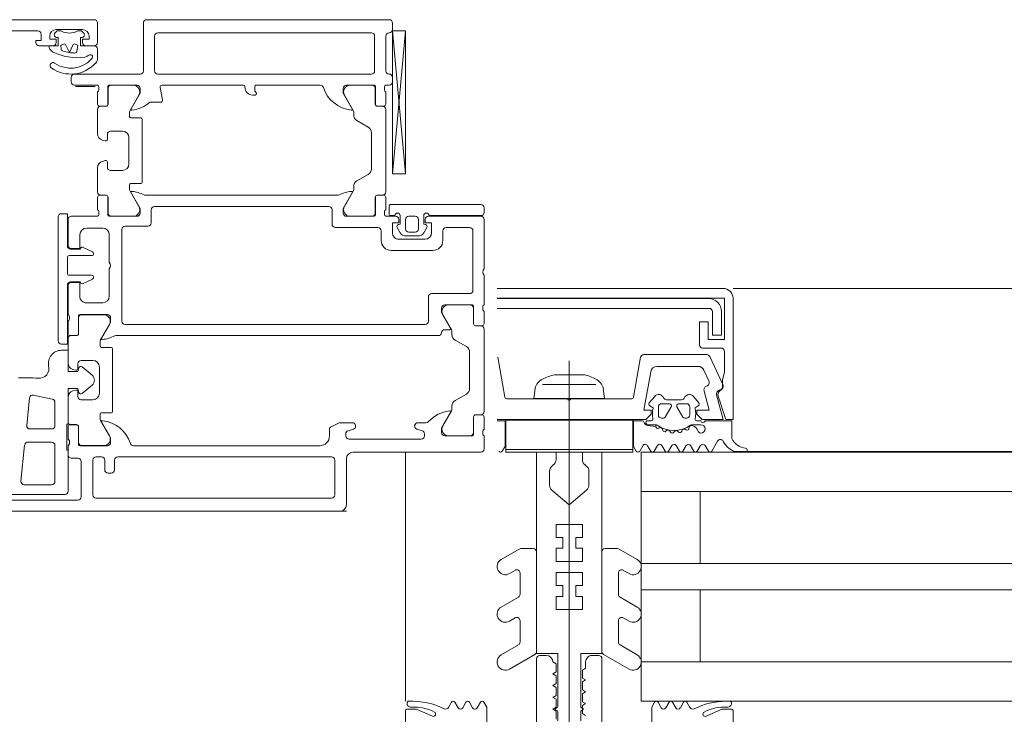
# Model space of a CAD drawing. Header units: centimetres. Extents: x -1631 to 21770, y -8842 to 3590.
# Tile 48 of 150: x 483 to 499, y 1009 to 1020. Entities that reach past the tile are written whole.
import ezdxf

# ---------------------------------------------------------------- set-up
doc = ezdxf.new("R2010")
doc.units = ezdxf.units.CM
for name, color, linetype, lineweight in [('A-DETL-GENF', 92, 'Continuous', 9), ('A-DOOR', 31, 'Continuous', 13), ('A-GLAZ-CURT', 52, 'Continuous', 9), ('A-GLAZ-CWMG', 51, 'Continuous', 9)]:
    doc.layers.add(name, color=color, linetype=linetype, lineweight=lineweight)

# ---------------------------------------------------------------- blocks, each defined once
blk = doc.blocks.new('Schueco_FWS_ADS-75-SimplySmart_inw_Family-02 - FWS SI insert unit 90-2368450-5_piętro III __10_50 m_ - stan projektowany')
at = {"layer": 'A-DETL-GENF'}
blk.add_line((74.6, 0.9), (-74.6, 0.9), dxfattribs=at)
at = {"layer": 'A-DOOR'}
for p, q in [((-74.6, 0.8), (-74.6, 0.1)), ((-68.35, 0.9), (-74.5, 0.9)), ((-74.42, 0.12), (-74.42, 0.65)), ((-74.37, 0.7), (-70.78, 0.7)), ((-70.73, 0.65), (-70.73, 0.12)), ((-70.55, 0.14), (-70.55, 0.68)), ((-70.5, 0.73), (-69.21, 0.73)), ((-69.45, 0.645), (-70.3, 0.645)), ((-70.1, 0.495), (-69.68, 0.495)), ((-70.96, 0.32), (-71.01, 0.32)), ((-70.15, -0.105), (-70.15, 0.445)), ((-69.63, 0.44), (-69.688, -0.11)), ((-71.06, 0.27), (-71.06, 0.12)), ((-70.91, 0.12), (-70.91, 0.27)), ((-71.11, 0.07), (-74.37, 0.07)), ((-70.78, 0.07), (-70.86, 0.07)), ((-70.4, 0.09), (-70.5, 0.09)), ((-70.35, -0.1), (-70.35, 0.04)), ((-76.7, -0.05), (-76.7, -0.25)), ((-74.7, 0), (-76.65, 0)), ((-74.19, -0.1), (-71.35, -0.1)), ((-70.95, -0.1), (-70.529, -0.1)), ((-70.56, -0.101), (-70.894, -0.101)), ((-70.509, -0.12), (-70.509, -0.39)), ((-70.37, -0.172), (-70.37, -0.128)), ((-76.68, -0.278), (-76.68, -0.322)), ((-76.541, -0.54), (-76.541, -0.27)), ((-76.521, -0.25), (-76.1, -0.25)), ((-76.156, -0.251), (-76.49, -0.251)), ((-75.79, -0.28), (-75.79, -0.25)), ((-75.74, -0.2), (-74.64, -0.2)), ((-74.59, -0.25), (-74.59, -0.28)), ((-74.34, -0.344), (-74.34, -0.25)), ((-70.981, -0.251), (-70.847, -0.484)), ((-70.51, -0.391), (-70.51, -0.151)), ((-70.35, -0.39), (-70.35, -0.2)), ((-69.738, -0.155), (-70.1, -0.155)), ((-76.7, -0.35), (-76.7, -0.54)), ((-76.54, -0.301), (-76.54, -0.541)), ((-76.203, -0.634), (-76.069, -0.401)), ((-75.817, -0.45), (-75.69, -0.45)), ((-75.675, -0.352), (-75.755, -0.328)), ((-74.625, -0.328), (-74.705, -0.352)), ((-74.69, -0.45), (-74.499, -0.45)), ((-74.476, -0.445), (-74.367, -0.389)), ((-70.4, -0.421), (-70.48, -0.421)), ((-70.479, -0.42), (-70.38, -0.42)), ((-70.15, -0.763), (-70.15, -0.405)), ((-70.1, -0.355), (-69.769, -0.355)), ((-69.72, -0.41), (-69.764, -0.829)), ((-76.67, -0.57), (-76.571, -0.57)), ((-76.57, -0.571), (-76.65, -0.571)), ((-70.86, -0.6), (-71.01, -0.6)), ((-70.84, -0.509), (-70.84, -0.58)), ((-70.35, -0.841), (-70.35, -0.471)), ((-76.7, -0.621), (-76.7, -1.879)), ((-76.21, -0.703), (-76.21, -0.659)), ((-71.03, -0.62), (-71.03, -1.58)), ((-76.43, -0.888), (-76.26, -0.79)), ((-70.83, -1.3), (-70.83, -0.9)), ((-70.73, -0.8), (-70.55, -0.8)), ((-70.564, -0.896), (-70.716, -1.023)), ((-70.5, -0.85), (-70.5, -0.925)), ((-69.824, -0.872), (-70.11, -0.811)), ((-76.48, -1.525), (-76.48, -0.975)), ((-70.469, -0.949), (-70.424, -0.937)), ((-70.716, -1.177), (-70.564, -1.304)), ((-70.5, -1.275), (-70.5, -1.35)), ((-70.424, -1.263), (-70.469, -1.251)), ((-70.55, -1.4), (-70.73, -1.4)), ((-70.35, -1.729), (-70.35, -1.359)), ((-76.26, -1.71), (-76.43, -1.612)), ((-71.01, -1.6), (-70.86, -1.6)), ((-70.84, -1.62), (-70.84, -1.691)), ((-76.21, -1.841), (-76.21, -1.797)), ((-71.083, -1.78), (-76, -1.78)), ((-70.847, -1.716), (-70.981, -1.949)), ((-70.48, -1.779), (-70.4, -1.779)), ((-70.38, -1.78), (-70.479, -1.78)), ((-70.2, -3.59), (-70.2, -1.7)), ((-76.571, -1.93), (-76.67, -1.93)), ((-76.65, -1.929), (-76.57, -1.929)), ((-76.069, -2.099), (-76.203, -1.866)), ((-76.099, -1.87), (-76.176, -1.87)), ((-75.8, -1.95), (-71.22, -1.95)), ((-70.51, -2.049), (-70.51, -1.809)), ((-70.509, -1.81), (-70.509, -2.08)), ((-70.35, -2), (-70.35, -1.81)), ((-76.7, -1.96), (-76.7, -2.15)), ((-76.541, -2.23), (-76.541, -1.96)), ((-76.54, -1.959), (-76.54, -2.199)), ((-75.85, -2.37), (-75.85, -2)), ((-71.17, -2), (-71.17, -3.4)), ((-70.529, -2.1), (-70.95, -2.1)), ((-70.894, -2.099), (-70.56, -2.099)), ((-70.37, -2.072), (-70.37, -2.028)), ((-70.35, -2.54), (-70.35, -2.1)), ((-76.7, -2.25), (-76.7, -2.7)), ((-76.68, -2.178), (-76.68, -2.222)), ((-76.1, -2.25), (-76.521, -2.25)), ((-76.49, -2.249), (-76.156, -2.249)), ((-70.98, -2.8), (-70.98, -2.38)), ((-70.88, -2.28), (-70.63, -2.28)), ((-76.53, -3.38), (-76.53, -2.47)), ((-76.48, -2.42), (-75.9, -2.42)), ((-70.74, -2.667), (-70.74, -2.67)), ((-70.581, -2.574), (-70.723, -2.64)), ((-70.71, -2.7), (-70.37, -2.7)), ((-70.39, -2.6), (-70.54, -2.6)), ((-76.7, -2.8), (-76.7, -3.55)), ((-70.34, -2.73), (-70.34, -2.97)), ((-70.98, -3.32), (-70.98, -2.9)), ((-70.37, -3), (-70.71, -3)), ((-75.28, -3.08), (-75.92, -3.08)), ((-70.74, -3.03), (-70.74, -3.033)), ((-70.723, -3.06), (-70.581, -3.126)), ((-70.54, -3.1), (-70.39, -3.1)), ((-76.07, -3.23), (-76.07, -3.38)), ((-75.8, -3.25), (-75.4, -3.25)), ((-75.694, -3.3), (-75.506, -3.3)), ((-75.13, -3.38), (-75.13, -3.23)), ((-70.35, -3.55), (-70.35, -3.16)), ((-76.12, -3.43), (-76.48, -3.43)), ((-75.826, -3.429), (-75.781, -3.35)), ((-75.7, -3.55), (-75.7, -3.41)), ((-75.65, -3.36), (-75.55, -3.36)), ((-75.5, -3.41), (-75.5, -3.55)), ((-75.419, -3.35), (-75.374, -3.429)), ((-74.43, -3.43), (-75.08, -3.43)), ((-71.22, -3.45), (-71.57, -3.45)), ((-70.63, -3.42), (-70.88, -3.42)), ((-76.65, -3.6), (-75.85, -3.6)), ((-75.55, -3.6), (-75.65, -3.6)), ((-75.35, -3.6), (-75.2, -3.6)), ((-75.021, -3.6), (-74.6, -3.6)), ((-74.656, -3.601), (-74.99, -3.601)), ((-74.38, -3.7), (-74.38, -3.48)), ((-71.62, -3.5), (-71.62, -3.7)), ((-71.4, -3.6), (-70.979, -3.6)), ((-71.344, -3.601), (-71.01, -3.601)), ((-70.8, -3.6), (-70.4, -3.6)), ((-76.7, -3.73), (-76.7, -3.66)), ((-76.65, -3.61), (-75.86, -3.61)), ((-75.34, -3.61), (-75.28, -3.61)), ((-75.25, -3.64), (-75.25, -3.75)), ((-75.2, -3.7), (-75.2, -3.89)), ((-75.18, -3.628), (-75.18, -3.672)), ((-75.041, -3.89), (-75.041, -3.62)), ((-75.04, -3.651), (-75.04, -3.891)), ((-74.703, -3.984), (-74.569, -3.751)), ((-71.67, -3.75), (-74.33, -3.75)), ((-71.297, -3.984), (-71.431, -3.751)), ((-70.96, -3.651), (-70.96, -3.891)), ((-70.959, -3.62), (-70.959, -3.89)), ((-70.82, -3.672), (-70.82, -3.628)), ((-70.8, -3.89), (-70.8, -3.7)), ((-75.28, -3.78), (-76.65, -3.78)), ((-75.2, -3.971), (-75.2, -5.229)), ((-75.17, -3.92), (-75.071, -3.92)), ((-75.07, -3.921), (-75.15, -3.921)), ((-74.71, -4.053), (-74.71, -4.009)), ((-74.467, -3.92), (-71.533, -3.92)), ((-71.29, -4.08), (-71.29, -4.009)), ((-70.93, -3.921), (-70.85, -3.921)), ((-70.929, -3.92), (-70.83, -3.92)), ((-70.8, -3.971), (-70.8, -4.341)), ((-74.93, -4.238), (-74.76, -4.14)), ((-71.48, -5.08), (-71.48, -4.12)), ((-71.46, -4.1), (-71.31, -4.1)), ((-75.3, -4.249), (-75.5, -6.43)), ((-74.98, -4.875), (-74.98, -4.325)), ((-71, -4.3), (-71.18, -4.3)), ((-70.95, -4.425), (-70.95, -4.35)), ((-71.28, -4.4), (-71.28, -4.8)), ((-70.874, -4.437), (-70.919, -4.449)), ((-70.95, -4.85), (-70.95, -4.775)), ((-70.919, -4.751), (-70.874, -4.763)), ((-71.18, -4.9), (-71, -4.9)), ((-70.8, -4.859), (-70.8, -5.229)), ((-74.76, -5.06), (-74.93, -4.962)), ((-71.31, -5.1), (-71.46, -5.1)), ((-74.71, -5.191), (-74.71, -5.147)), ((-74.569, -5.449), (-74.703, -5.216)), ((-71.431, -5.449), (-71.297, -5.216)), ((-71.29, -5.191), (-71.29, -5.12)), ((-75.2, -5.31), (-75.2, -5.5)), ((-75.071, -5.28), (-75.17, -5.28)), ((-75.15, -5.279), (-75.07, -5.279)), ((-75.041, -5.58), (-75.041, -5.31)), ((-75.04, -5.309), (-75.04, -5.549)), ((-71.794, -5.376), (-71.757, -5.564)), ((-71.6, -5.34), (-71.764, -5.34)), ((-70.96, -5.309), (-70.96, -5.549)), ((-70.959, -5.31), (-70.959, -5.58)), ((-70.85, -5.279), (-70.93, -5.279)), ((-70.83, -5.28), (-70.929, -5.28)), ((-70.8, -5.5), (-70.8, -5.31)), ((-75.18, -5.528), (-75.18, -5.572)), ((-73.17, -5.45), (-73.205, -5.45)), ((-70.82, -5.572), (-70.82, -5.528)), ((-75.3, -5.65), (-75.3, -5.72)), ((-75.2, -5.6), (-75.25, -5.6)), ((-74.6, -5.6), (-75.021, -5.6)), ((-74.99, -5.599), (-74.656, -5.599)), ((-73.22, -5.6), (-74.2, -5.6)), ((-73.05, -5.58), (-73.05, -5.57)), ((-71.786, -5.6), (-73.03, -5.6)), ((-70.979, -5.6), (-71.4, -5.6)), ((-71.01, -5.599), (-71.344, -5.599)), ((-70.45, -5.6), (-70.8, -5.6)), ((-70.765, -5.58), (-70.465, -5.58)), ((-70.4, -5.72), (-70.4, -5.65)), ((-75.2, -5.82), (-75.2, -6.35)), ((-75.03, -6.35), (-75.03, -5.82)), ((-74.98, -5.77), (-71.72, -5.77)), ((-71.67, -5.82), (-71.67, -6.35)), ((-71.5, -6.55), (-71.5, -5.82)), ((-71.45, -5.77), (-70.45, -5.77)), ((-70.8, -6.25), (-70.8, -6.55)), ((-70.62, -6.2), (-70.75, -6.2)), ((-69.91, -6.2), (-70.12, -6.2)), ((-75.3, -6.45), (-75.3, -6.55)), ((-71.72, -6.4), (-74.98, -6.4)), ((-70.588, -6.397), (-70.564, -6.421)), ((-70.17, -6.45), (-70.57, -6.45)), ((-70.543, -6.43), (-70.513, -6.43)), ((-70.227, -6.43), (-70.197, -6.43)), ((-70.176, -6.421), (-70.152, -6.397)), ((-68.6, -6.43), (-69.89, -6.43)), ((-75.25, -6.6), (-71.55, -6.6))]:
    blk.add_line(p, q, dxfattribs=at)
at = {"layer": 'A-DOOR', "flags": 128}
for points in [[(-70.35, 0.595), (-70.35, -0.03), (-70.33, -0.03), (-70.33, -0.43), (-70.35, -0.43), (-70.35, -0.97), (-70.5, -0.97), (-70.516, -0.911)], [(-70.862, -0.459), (-71, -0.22), (-71, -0.15)], [(-76.05, -0.3), (-76.05, -0.37), (-76.188, -0.609)], [(-70.516, -1.289), (-70.5, -1.23), (-70.35, -1.23), (-70.35, -1.555), (-70.25, -1.555)], [(-70.25, -1.65), (-70.34, -1.65), (-70.34, -2.55)], [(-71, -2.05), (-71, -1.98), (-70.862, -1.741)], [(-76.188, -1.891), (-76.05, -2.13), (-76.05, -2.2)], [(-70.53, -2.38), (-70.53, -2.59), (-70.4, -2.59)], [(-70.4, -3.11), (-70.53, -3.11), (-70.53, -3.32)], [(-70.34, -3.15), (-70.34, -3.64), (-70.25, -3.64)], [(-75.8, -3.55), (-75.8, -3.5), (-75.9, -3.5), (-75.9, -3.35)], [(-75.3, -3.35), (-75.3, -3.5), (-75.4, -3.5), (-75.4, -3.55)], [(-75.78, -3.61), (-75.78, -3.48), (-75.808, -3.473)], [(-75.392, -3.473), (-75.42, -3.48), (-75.42, -3.61)], [(-74.55, -3.65), (-74.55, -3.72), (-74.688, -3.959)], [(-71.312, -3.959), (-71.45, -3.72), (-71.45, -3.65)], [(-75.5, -4.249), (-75.5, -6.43), (-75.3, -6.43), (-75.3, -4.249), (-75.5, -4.249), (-75.3, -6.43)], [(-74.688, -5.241), (-74.55, -5.48), (-74.55, -5.55)], [(-71.45, -5.55), (-71.45, -5.48), (-71.312, -5.241)], [(-73.225, -5.47), (-73.225, -5.477), (-73.2, -5.51), (-73.2, -5.58)], [(-70.8, -6.006), (-70.8, -6.015), (-70.8, -6.15)], [(-70.75, -6.6), (-62.1, -6.6), (-62.1, -6.26), (-62.21, -6.15), (-62.27, -6.15), (-62.27, -6.32)], [(-70.75, -6.2), (-70.54, -6.2), (-70.54, -6.33), (-70.57, -6.33)], [(-70.67, -6.35), (-70.67, -6.3), (-70.57, -6.3), (-70.57, -6.25)], [(-70.17, -6.33), (-70.2, -6.33), (-70.2, -6.2), (-70.06, -6.2)], [(-70.17, -6.25), (-70.17, -6.3), (-70.07, -6.3), (-70.07, -6.35)], [(-69.94, -6.38), (-69.94, -6.28), (-69.86, -6.28), (-69.86, -6.25)]]:
    blk.add_lwpolyline(points, dxfattribs=at)
for points in [[(-70.483, -6.115), (-70.5, -6.213), (-70.46, -6.227), (-70.5, -6.213)], [(-70.423, -6.212), (-70.37, -6.099), (-70.317, -6.212), (-70.37, -6.099)], [(-70.28, -6.227), (-70.24, -6.213), (-70.246, -6.149), (-70.24, -6.213)]]:
    blk.add_lwpolyline(points, close=True, dxfattribs=at)
at = {"layer": 'A-DOOR'}
for centre, radius, start, end in [((-74.5, 0.8), 0.1, 90, 180), ((-74.37, 0.65), 0.05, 90, 180), ((-70.78, 0.65), 0.05, 360, 90), ((-70.5, 0.68), 0.05, 90, 180), ((-70.3, 0.595), 0.05, 90, 180), ((-70.1, 0.445), 0.05, 90, 180), ((-69.68, 0.445), 0.05, 354, 90), ((-71.01, 0.27), 0.05, 90, 180), ((-70.96, 0.27), 0.05, 360, 90), ((-74.7, 0.1), 0.1, 270, 360), ((-74.37, 0.12), 0.05, 180, 270), ((-71.11, 0.12), 0.05, 270, 0), ((-70.86, 0.12), 0.05, 180, 270), ((-70.78, 0.12), 0.05, 270, 360), ((-70.5, 0.14), 0.05, 180, 270), ((-70.4, 0.04), 0.05, 360, 90), ((-76.65, -0.05), 0.05, 90, 180), ((-74.19, -0.25), 0.15, 90, 180), ((-71.35, -0.15), 0.05, 17.7484, 90), ((-70.826, 0.018), 0.5, 197.7484, 264.3774), ((-70.95, -0.15), 0.05, 90, 180), ((-70.894, -0.201), 0.1, 90, 210), ((-70.56, -0.151), 0.05, 360, 90), ((-70.529, -0.12), 0.02, 360, 90), ((-70.34, -0.128), 0.03, 109.4712, 180), ((-70.1, -0.105), 0.05, 180, 270), ((-69.738, -0.105), 0.05, 270, 354), ((-76.71, -0.278), 0.03, 360, 70.5288), ((-76.521, -0.27), 0.02, 90, 180), ((-76.49, -0.301), 0.05, 90, 180), ((-76.156, -0.351), 0.1, 330, 90), ((-76.1, -0.3), 0.05, 360, 90), ((-75.74, -0.25), 0.05, 90, 180), ((-75.74, -0.28), 0.05, 180, 253), ((-74.64, -0.25), 0.05, 360, 90), ((-74.64, -0.28), 0.05, 287, 360), ((-70.34, -0.172), 0.03, 180, 250.5288), ((-76.71, -0.322), 0.03, 289.4712, 360), ((-75.817, -0.5), 0.05, 90, 138.0861), ((-75.69, -0.4), 0.05, 270, 73), ((-74.69, -0.4), 0.05, 107, 270), ((-74.499, -0.4), 0.05, 270, 297), ((-74.39, -0.344), 0.05, 297, 0), ((-70.48, -0.391), 0.03, 180, 270), ((-70.479, -0.39), 0.03, 180, 270), ((-70.4, -0.471), 0.05, 360, 90), ((-70.38, -0.39), 0.03, 270, 360), ((-70.1, -0.405), 0.05, 90, 180), ((-69.769, -0.405), 0.05, 354, 90), ((-76.67, -0.54), 0.03, 180, 270), ((-76.65, -0.621), 0.05, 90, 180), ((-76.571, -0.54), 0.03, 270, 360), ((-76.57, -0.541), 0.03, 270, 0), ((-76.226, -0.133), 0.5, 275.9199, 318.0861), ((-71.01, -0.62), 0.02, 90, 180), ((-70.874, -0.466), 0.0138, 264.3774, 30), ((-70.86, -0.58), 0.02, 270, 360), ((-70.89, -0.509), 0.05, 360, 30), ((-76.31, -0.703), 0.1, 300, 360), ((-76.16, -0.659), 0.05, 150, 180), ((-76.176, -0.616), 0.0138, 150, 275.9199), ((-76.38, -0.975), 0.1, 120, 180), ((-70.73, -0.9), 0.1, 90, 180), ((-70.545, -0.919), 0.03, 14.9951, 130), ((-70.55, -0.85), 0.05, 360, 90), ((-70.45, -0.841), 0.1, 285, 360), ((-70.1, -0.763), 0.05, 180, 258), ((-69.813, -0.823), 0.05, 258, 354), ((-70.652, -1.1), 0.1, 130, 230), ((-70.475, -0.925), 0.025, 180, 285), ((-69.909, -1.277), 0.15, 84.6048, 195.6887), ((-69.707, 0.863), 2, 264.6048, 273.2163), ((-70.73, -1.3), 0.1, 180, 270), ((-70.545, -1.281), 0.03, 230, 345.0049), ((-70.55, -1.35), 0.05, 270, 360), ((-70.475, -1.275), 0.025, 75, 180), ((-70.45, -1.359), 0.1, 0, 75), ((-70.25, -1.355), 0.2, 270, 10.6504), ((-76.38, -1.525), 0.1, 180, 240), ((-71.01, -1.58), 0.02, 180, 270), ((-70.86, -1.62), 0.02, 0, 90), ((-70.25, -1.7), 0.05, 360, 90), ((-76.31, -1.797), 0.1, 0, 60), ((-76, -1.83), 0.05, 90, 174.2608), ((-71.083, -1.73), 0.05, 270, 297.4903), ((-70.829, -2.218), 0.5, 95.3286, 117.4903), ((-70.874, -1.734), 0.0138, 330, 95.3286), ((-70.89, -1.691), 0.05, 330, 360), ((-70.48, -1.809), 0.03, 90, 180), ((-70.479, -1.81), 0.03, 90, 180), ((-70.4, -1.729), 0.05, 270, 360), ((-70.38, -1.81), 0.03, 360, 90), ((-76.65, -1.879), 0.05, 180, 270), ((-76.67, -1.96), 0.03, 90, 180), ((-76.571, -1.96), 0.03, 360, 90), ((-76.57, -1.959), 0.03, 0, 90), ((-76.16, -1.841), 0.05, 180, 210), ((-76.176, -1.884), 0.0138, 90, 210), ((-76.099, -1.82), 0.05, 270, 354.2608), ((-75.8, -2), 0.05, 90, 180), ((-71.22, -2), 0.05, 0, 90), ((-70.894, -1.999), 0.1, 150, 270), ((-76.156, -2.149), 0.1, 270, 30), ((-70.95, -2.05), 0.05, 180, 270), ((-70.56, -2.049), 0.05, 270, 0), ((-70.529, -2.08), 0.02, 270, 0), ((-70.34, -2.028), 0.03, 109.4712, 180), ((-70.34, -2.072), 0.03, 180, 250.5288), ((-76.71, -2.178), 0.03, 0, 70.5288), ((-76.71, -2.222), 0.03, 289.4712, 0), ((-76.521, -2.23), 0.02, 180, 270), ((-76.49, -2.199), 0.05, 180, 270), ((-76.1, -2.2), 0.05, 270, 360), ((-75.9, -2.37), 0.05, 270, 0), ((-70.88, -2.38), 0.1, 90, 180), ((-70.63, -2.38), 0.1, 360, 90), ((-76.48, -2.47), 0.05, 90, 180), ((-70.4, -2.54), 0.05, 270, 0), ((-70.39, -2.55), 0.05, 270, 360), ((-76.752, -2.75), 0.0725, 316.3972, 43.6028), ((-70.71, -2.667), 0.03, 115, 180), ((-70.71, -2.67), 0.03, 180, 270), ((-70.568, -2.601), 0.03, 21.7118, 115), ((-70.37, -2.73), 0.03, 0, 90), ((-70.927, -2.85), 0.0725, 136.3972, 223.6028), ((-70.71, -3.03), 0.03, 90, 180), ((-70.37, -2.97), 0.03, 270, 360), ((-75.92, -3.23), 0.15, 90, 180), ((-75.28, -3.23), 0.15, 360, 90), ((-70.71, -3.033), 0.03, 180, 245), ((-70.568, -3.099), 0.03, 245, 338.2882), ((-70.4, -3.16), 0.05, 0, 90), ((-70.39, -3.15), 0.05, 0, 90), ((-75.8, -3.35), 0.1, 90, 180), ((-75.694, -3.4), 0.1, 90, 150), ((-75.506, -3.4), 0.1, 30, 90), ((-75.4, -3.35), 0.1, 360, 90), ((-76.48, -3.38), 0.05, 180, 270), ((-76.12, -3.38), 0.05, 270, 360), ((-75.8, -3.444), 0.03, 150, 255), ((-75.65, -3.41), 0.05, 90, 180), ((-75.55, -3.41), 0.05, 0, 90), ((-75.4, -3.444), 0.03, 285, 30), ((-75.08, -3.38), 0.05, 180, 270), ((-74.43, -3.48), 0.05, 360, 90), ((-71.57, -3.5), 0.05, 90, 180), ((-71.22, -3.4), 0.05, 270, 0), ((-70.88, -3.32), 0.1, 180, 270), ((-70.63, -3.32), 0.1, 270, 360), ((-76.65, -3.55), 0.05, 180, 270), ((-75.85, -3.55), 0.05, 270, 360), ((-75.65, -3.55), 0.05, 180, 270), ((-75.55, -3.55), 0.05, 270, 360), ((-75.35, -3.55), 0.05, 180, 270), ((-75.21, -3.628), 0.03, 0, 70.5288), ((-75.021, -3.62), 0.02, 90, 180), ((-74.99, -3.651), 0.05, 90, 180), ((-74.656, -3.701), 0.1, 330, 90), ((-74.6, -3.65), 0.05, 0, 90), ((-71.4, -3.65), 0.05, 90, 180), ((-71.344, -3.701), 0.1, 90, 210), ((-71.01, -3.651), 0.05, 360, 90), ((-70.979, -3.62), 0.02, 0, 90), ((-70.79, -3.628), 0.03, 109.4712, 180), ((-70.4, -3.55), 0.05, 270, 360), ((-70.25, -3.59), 0.05, 270, 360), ((-76.65, -3.66), 0.05, 90, 180), ((-76.65, -3.73), 0.05, 180, 270), ((-75.82, -3.61), 0.04, 180, 0), ((-75.38, -3.61), 0.04, 180, 0), ((-75.28, -3.64), 0.03, 0, 90), ((-75.28, -3.75), 0.03, 270, 0), ((-75.21, -3.672), 0.03, 289.4712, 0), ((-74.33, -3.7), 0.05, 180, 270), ((-71.67, -3.7), 0.05, 270, 0), ((-70.79, -3.672), 0.03, 180, 250.5288), ((-75.17, -3.89), 0.03, 180, 270), ((-75.071, -3.89), 0.03, 270, 0), ((-75.07, -3.891), 0.03, 270, 0), ((-70.93, -3.891), 0.03, 180, 270), ((-70.929, -3.89), 0.03, 180, 270), ((-70.83, -3.89), 0.03, 270, 0), ((-75.15, -3.971), 0.05, 90, 180), ((-74.81, -4.053), 0.1, 300, 360), ((-74.66, -4.009), 0.05, 150, 180), ((-74.676, -3.966), 0.0138, 150, 275.3286), ((-74.721, -3.482), 0.5, 275.3286, 297.4903), ((-74.467, -3.97), 0.05, 90, 117.4903), ((-71.533, -3.97), 0.05, 62.5097, 90), ((-71.279, -3.482), 0.5, 242.5097, 264.6714), ((-71.324, -3.966), 0.0138, 264.6714, 30), ((-71.34, -4.009), 0.05, 0, 30), ((-70.85, -3.971), 0.05, 0, 90), ((-71.46, -4.12), 0.02, 90, 180), ((-71.31, -4.08), 0.02, 270, 0), ((-74.88, -4.325), 0.1, 120, 180), ((-71.18, -4.4), 0.1, 90, 180), ((-71, -4.35), 0.05, 0, 90), ((-70.9, -4.341), 0.1, 285, 360), ((-70.925, -4.425), 0.025, 180, 285), ((-71.18, -4.8), 0.1, 180, 270), ((-70.925, -4.775), 0.025, 75, 180), ((-70.9, -4.859), 0.1, 0, 75), ((-74.88, -4.875), 0.1, 180, 240), ((-71, -4.85), 0.05, 270, 0), ((-74.81, -5.147), 0.1, 0, 60), ((-71.46, -5.08), 0.02, 180, 270), ((-71.31, -5.12), 0.02, 0, 90), ((-75.15, -5.229), 0.05, 180, 270), ((-74.66, -5.191), 0.05, 180, 210), ((-74.676, -5.234), 0.0138, 84.3774, 210), ((-74.724, -5.718), 0.5, 17.7484, 84.3774), ((-71.272, -5.717), 0.5, 96.1407, 131.0252), ((-71.324, -5.234), 0.0138, 330, 96.1407), ((-71.34, -5.191), 0.05, 330, 0), ((-70.85, -5.229), 0.05, 270, 360), ((-75.17, -5.31), 0.03, 90, 180), ((-75.071, -5.31), 0.03, 0, 90), ((-75.07, -5.309), 0.03, 0, 90), ((-71.764, -5.37), 0.03, 90, 191), ((-70.93, -5.309), 0.03, 90, 180), ((-70.929, -5.31), 0.03, 90, 180), ((-70.83, -5.31), 0.03, 360, 90), ((-75.21, -5.528), 0.03, 0, 70.5288), ((-74.99, -5.549), 0.05, 180, 270), ((-74.656, -5.499), 0.1, 270, 30), ((-74.6, -5.55), 0.05, 270, 0), ((-73.205, -5.47), 0.02, 90, 180), ((-73.205, -5.477), 0.02, 180, 225), ((-73.17, -5.57), 0.12, 0, 90), ((-71.4, -5.55), 0.05, 180, 270), ((-71.344, -5.499), 0.1, 150, 270), ((-71.01, -5.549), 0.05, 270, 0), ((-70.79, -5.528), 0.03, 109.4712, 180), ((-75.25, -5.65), 0.05, 90, 180), ((-75.21, -5.572), 0.03, 289.4712, 0), ((-75.021, -5.58), 0.02, 180, 270), ((-74.2, -5.55), 0.05, 197.7484, 270), ((-73.22, -5.58), 0.02, 270, 0), ((-73.03, -5.58), 0.02, 180, 270), ((-71.786, -5.57), 0.03, 270, 11), ((-70.979, -5.58), 0.02, 270, 0), ((-70.79, -5.572), 0.03, 180, 250.5288), ((-70.45, -5.65), 0.05, 360, 90), ((-75.25, -5.72), 0.05, 180, 270), ((-75.25, -5.82), 0.05, 0, 90), ((-74.98, -5.82), 0.05, 90, 180), ((-71.72, -5.82), 0.05, 0, 90), ((-71.45, -5.82), 0.05, 90, 180), ((-70.391, -6.289), 0.519, 55.1415, 137.6099), ((-70.391, -6.289), 0.429, 55.1415, 136.838), ((-70.45, -5.72), 0.05, 270, 0), ((-70.7, -6.006), 0.1, 137.6099, 180), ((-70.623, -6.071), 0.11, 136.838, 153.1107), ((-70.12, -5.9), 0.045, 235.1415, 55.1415), ((-70.27, -6.029), 0.53, 178.4896, 180), ((-70.75, -6.15), 0.05, 180, 270), ((-70.694, -6.035), 0.03, 153.1107, 257.3108), ((-70.69, -6.015), 0.05, 257.3108, 310.6602), ((-70.592, -6.129), 0.1, 99.1542, 130.6602), ((-70.482, -6.81), 0.79, 62.1358, 99.1542), ((-70.453, -6.121), 0.03, 87.5718, 170), ((-70.453, -6.121), 0.03, 87.5718, 170), ((-70.482, -6.81), 0.72, 81.0115, 87.5718), ((-70.482, -6.81), 0.72, 81.0115, 87.5718), ((-70.482, -6.81), 0.72, 72.5402, 81.0115), ((-70.482, -6.81), 0.72, 72.5402, 81.0115), ((-70.275, -6.152), 0.03, 5, 72.5402), ((-70.275, -6.152), 0.03, 5, 72.5402), ((-70.16, -6.2), 0.1, 0, 62.1358), ((-70.75, -6.25), 0.05, 90, 180), ((-70.62, -6.25), 0.05, 0, 90), ((-70.45, -6.199), 0.03, 250, 335), ((-70.45, -6.199), 0.03, 250, 335), ((-70.29, -6.199), 0.03, 205, 290), ((-70.29, -6.199), 0.03, 205, 290), ((-70.12, -6.25), 0.05, 90, 180), ((-69.91, -6.25), 0.05, 0, 90), ((-75.25, -6.45), 0.05, 90, 180), ((-75.25, -6.35), 0.05, 270, 0), ((-74.98, -6.35), 0.05, 180, 270), ((-71.72, -6.35), 0.05, 270, 0), ((-70.57, -6.35), 0.1, 180, 270), ((-70.56, -6.369), 0.04, 104.4775, 225), ((-70.543, -6.4), 0.03, 225, 270), ((-70.513, -6.38), 0.05, 270, 297.4893), ((-70.37, -6.655), 0.26, 62.5107, 117.4893), ((-70.227, -6.38), 0.05, 242.5107, 270), ((-70.197, -6.4), 0.03, 270, 315), ((-70.18, -6.369), 0.04, 315, 75.5225), ((-70.17, -6.35), 0.1, 270, 360), ((-69.89, -6.38), 0.05, 180, 270), ((-75.25, -6.55), 0.05, 180, 270), ((-71.55, -6.55), 0.05, 270, 0), ((-70.75, -6.55), 0.05, 180, 270)]:
    blk.add_arc(centre, radius, start, end, dxfattribs=at)
blk = doc.blocks.new('Rectangular Mullion - SI_CovCap-20mm_Mull-85mm-2281818-5_piętro III __10_50 m_ - stan projektowany')
at = {"layer": 'A-DETL-GENF'}
for p, q in [((-0.5, 3.15), (-0.5, 5.85)), ((0.5, 5.85), (0.5, 3.15)), ((0, 5.327), (0, -1.394)), ((-0.175, 3.96), (-0.175, 4.099)), ((0.175, 3.96), (0.175, 4.099)), ((-2.48, 3.92), (-2.351, 3.92)), ((-2.31, 3.929), (-2.089, 4.027)), ((-0.21, 3.929), (-0.185, 3.943)), ((-0.185, 3.897), (-0.21, 3.911)), ((0.21, 3.929), (0.185, 3.943)), ((0.185, 3.897), (0.21, 3.911)), ((2.31, 3.929), (2.089, 4.027)), ((2.48, 3.92), (2.351, 3.92)), ((-2.476, 3.83), (-2.476, 3.82)), ((-2.355, 3.89), (-2.416, 3.89)), ((-1.843, 3.895), (-1.796, 3.815)), ((-1.744, 3.815), (-1.696, 3.899)), ((-1.625, 3.899), (-1.576, 3.815)), ((-1.524, 3.815), (-1.475, 3.899)), ((-1.404, 3.899), (-1.355, 3.815)), ((1.404, 3.899), (1.355, 3.815)), ((1.524, 3.815), (1.475, 3.899)), ((1.625, 3.899), (1.576, 3.815)), ((1.744, 3.815), (1.696, 3.899)), ((1.843, 3.895), (1.796, 3.815)), ((2.355, 3.89), (2.416, 3.89)), ((2.456, 3.8), (2.389, 3.8)), ((2.476, 3.83), (2.476, 3.82)), ((-0.913, 3.308), (-0.525, 3.084)), ((0.912, 3.308), (0.525, 3.084)), ((-0.775, 2.94), (-1.038, 3.092)), ((-0.5, 3.041), (-0.5, 1.52)), ((-0.35, 3.1), (-0.45, 3.1)), ((0.45, 3.1), (0.35, 3.1)), ((0.5, 3.041), (0.5, 1.52)), ((0.775, 2.94), (1.037, 3.092)), ((-0.75, 2.571), (-0.75, 2.897)), ((0.75, 2.571), (0.75, 2.897)), ((-0.913, 2.578), (-0.825, 2.528)), ((0.912, 2.578), (0.825, 2.528)), ((-0.775, 2.21), (-1.038, 2.362)), ((0.775, 2.21), (1.037, 2.362)), ((-0.75, 1.845), (-0.75, 2.167)), ((0.75, 1.845), (0.75, 2.167)), ((-0.913, 1.852), (-0.825, 1.802)), ((0.912, 1.852), (0.825, 1.802)), ((-0.762, 1.477), (-1.038, 1.636)), ((0.762, 1.477), (1.037, 1.636)), ((-0.55, 1.47), (-0.737, 1.47)), ((0.55, 1.47), (0.737, 1.47)), ((-0.3, 0.502), (-0.3, 0.287)), ((0.3, 0.502), (0.3, 0.287)), ((-2.599, -0.001), (-2.687, -0.001)), ((-2.175, -0.018), (-2.263, -0.17)), ((-2.073, -0.102), (-2.124, -0.017)), ((-1.955, -0.017), (-2.005, -0.102)), ((-1.853, -0.102), (-1.903, -0.017)), ((-1.736, -0.017), (-1.785, -0.102)), ((-1.634, -0.103), (-1.684, -0.017)), ((-1.516, -0.017), (-1.565, -0.102)), ((-1.414, -0.103), (-1.464, -0.017)), ((-1.296, -0.017), (-1.345, -0.103)), ((-1.196, -0.098), (-1.244, -0.017)), ((-1.075, -0.016), (-1.123, -0.099)), ((-1.882, -0.42), (-2.01, -0.42)), ((-1.975, -0.31), (-1.947, -0.359)), ((-1.828, -0.377), (-1.827, -0.362)), ((-1.786, -0.34), (-1.768, -0.351)), ((-1.722, -0.333), (-1.717, -0.32)), ((-1.668, -0.308), (-1.653, -0.322)), ((-1.605, -0.317), (-1.597, -0.304)), ((-1.546, -0.306), (-1.536, -0.323)), ((-1.487, -0.331), (-1.476, -0.321)), ((-1.427, -0.336), (-1.422, -0.356)), ((-1.379, -0.375), (-1.366, -0.368)), ((-2.01, -0.48), (-1.95, -0.48)), ((-1.84, -0.69), (-1.84, -0.57)), ((-1.79, -0.52), (-1.762, -0.52)), ((-1.736, -0.535), (-1.644, -0.695)), ((-1.556, -0.695), (-1.464, -0.535)), ((-1.438, -0.52), (-1.41, -0.52)), ((-1.36, -0.57), (-1.36, -0.69)), ((-1.249, -0.48), (-1.184, -0.48)), ((-1.67, -0.74), (-1.79, -0.74)), ((-1.41, -0.74), (-1.53, -0.74)), ((-1.978, -0.754), (-1.896, -0.851)), ((-1.715, -0.8), (-1.485, -0.8)), ((-1.304, -0.851), (-1.222, -0.754)), ((-1.09, -1.449), (-0.982, -0.84)), ((-0.953, -0.815), (-0.025, -0.815)), ((0.025, -0.815), (0.953, -0.815)), ((0.982, -0.84), (1.09, -1.449)), ((-2.344, -1.034), (-2.145, -1.461)), ((0.408, -1.036), (-0.408, -1.036)), ((-2.055, -1.252), (-2.131, -1.089)), ((-0.225, -1.183), (0.225, -1.183)), ((-1.342, -1.31), (-1.964, -1.31)), ((-2.1, -1.49), (-1.139, -1.49)), ((-2.32, -1.59), (-2.04, -1.59)), ((1.1, -2.195), (-2.135, -2.195)), ((-2.125, -2.345), (1.1, -2.345)), ((1.1, -2.5), (-2.35, -2.5))]:
    blk.add_line(p, q, dxfattribs=at)
at = {"layer": 'A-DETL-GENF', "flags": 128}
for points in [[(-0.25, 4.015), (-0.2, 3.986), (-0.2, 3.864), (-0.25, 3.835), (-0.2, 3.806), (-0.2, 3.684), (-0.25, 3.655), (-0.2, 3.626), (-0.2, 3.504), (-0.25, 3.475), (-0.2, 3.446), (-0.2, 3.324), (-0.25, 3.295), (-0.25, 3.2)], [(0.25, 3.2), (0.2, 3.229), (0.2, 3.351), (0.25, 3.38), (0.2, 3.409), (0.2, 3.531), (0.25, 3.56), (0.2, 3.589), (0.2, 3.711), (0.25, 3.74), (0.2, 3.769), (0.2, 3.891), (0.25, 3.92), (0.2, 3.949), (0.2, 4.071)], [(-2.35, 4.68), (-2.5, 4.68), (-2.5, 3.94)], [(-1.303, 3.815), (-1.26, 3.89), (-1.26, 4.68), (-1.395, 4.68)], [(1.303, 3.815), (1.26, 3.89), (1.26, 4.68), (1.395, 4.68)], [(2.35, 4.68), (2.5, 4.68), (2.5, 3.94)], [(-0.264, 0.578), (0, 0.8), (0, 1.1), (-0.2, 1.1), (-0.2, 1.3), (-0.1, 1.3), (-0.1, 1.466), (-0.2, 1.466), (-0.2, 1.666), (0, 1.666), (0, 1.833), (-0.2, 1.833), (-0.2, 2.033), (-0.1, 2.033), (-0.1, 2.2), (-0.2, 2.2), (-0.2, 2.4), (0, 2.4), (0, 4.3), (0, 2.4), (0.2, 2.4), (0.2, 2.2), (0.1, 2.2), (0.1, 2.033), (0.2, 2.033), (0.2, 1.833), (0, 1.833), (0, 1.666), (0.2, 1.666), (0.2, 1.466), (0.1, 1.466), (0.1, 1.3), (0.2, 1.3), (0.2, 1.1), (0, 1.1), (0, 0.8), (0.264, 0.578)], [(-0.2, 0.113), (-0.2, 0), (-0.5, 0), (-0.5, 3.07), (-0.175, 3.07), (-0.175, 3.88)], [(0.2, 0.113), (0.2, 0), (0.5, 0), (0.5, 3.07), (0.175, 3.07), (0.175, 3.88)], [(-1.115, -0.48), (-0.98, -0.48), (-0.98, -0.09), (-1.023, -0.016)], [(1.1, -0.48), (0.98, -0.48), (0.98, -0.09), (1.023, -0.016)], [(-2.48, -0.211), (-2.48, -0.48), (-2.07, -0.48)], [(-1.203, -0.42), (-1.325, -0.42), (-1.322, -0.394), (-1.195, -0.41)], [(-2.5, -2.35), (-2.5, -0.5), (-2.39, -0.5), (-2.273, -0.858)], [(-2.058, -0.934), (-2.136, -0.64), (-1.95, -0.64), (-1.95, -0.58), (-2.03, -0.5), (-2.35, -0.5), (-2.25, -0.874)], [(1.1, -0.5), (-1.17, -0.5), (-1.25, -0.58), (-1.25, -0.64), (-1.14, -0.64), (-1.244, -1.227)], [(-1.92, -0.667), (-1.92, -0.68), (-1.97, -0.709)], [(-1.23, -0.709), (-1.28, -0.68), (-1.28, -0.667)], [(0.52, -0.974), (0.54, -0.821), (-0.54, -0.821), (-0.52, -0.974)], [(-2.34, -1.001), (-2.34, -1.106), (-2.37, -1.224), (-2.37, -1.539)], [(-1.99, -1.64), (-1.99, -1.99), (-2.12, -1.99), (-2.12, -1.72), (-2.37, -1.72), (-2.37, -2.35), (1.1, -2.35)], [(-2.185, -2.145), (-2.185, -1.785), (-2.325, -1.785), (-2.325, -2.145)]]:
    blk.add_lwpolyline(points, dxfattribs=at)
for points in [[(0.97, 0), (-0.97, 0), (-0.97, -0.04), (0.97, -0.04)], [(0.97, -0.04), (-0.97, -0.04), (-0.97, -0.49), (0.97, -0.49)]]:
    blk.add_lwpolyline(points, close=True, dxfattribs=at)
at = {"layer": 'A-DETL-GENF'}
for centre, radius, start, end in [((-2.48, 3.94), 0.02, 180.0061, 269.9938), ((-2.389, 4.87), 1.07, 270.0066, 296.658), ((-2.355, 4.52), 0.63, 269.9981, 298.0699), ((-2.351, 4.02), 0.1, 270.0023, 293.9916), ((-2.075, 3.995), 0.035, 298.0726, 113.9962), ((-1.886, 3.868), 0.051, 31.8047, 116.6592), ((-1.66, 3.879), 0.041, 29.9963, 149.9993), ((-1.44, 3.879), 0.041, 30.003, 149.9925), ((-0.205, 3.92), 0.01, 120.0303, 239.9802), ((-0.195, 3.96), 0.02, 300.0303, 360), ((0.195, 3.96), 0.02, 180, 239.9697), ((0.205, 3.92), 0.01, 300.0198, 59.9697), ((1.44, 3.879), 0.041, 30.0075, 149.997), ((1.66, 3.879), 0.041, 30.0007, 150.0037), ((1.886, 3.868), 0.051, 63.3408, 148.1953), ((2.389, 4.87), 1.07, 243.342, 270.0016), ((2.075, 3.995), 0.035, 66.0038, 241.9274), ((2.355, 4.52), 0.63, 241.9301, 270.0019), ((2.351, 4.02), 0.1, 246.0084, 269.9977), ((2.48, 3.94), 0.02, 270.0062, 359.9939), ((-2.416, 3.83), 0.06, 89.9876, 180.0101), ((-2.456, 3.82), 0.02, 179.9598, 270.0205), ((-1.77, 3.83), 0.03, 209.9942, 330.0014), ((-1.55, 3.83), 0.03, 209.9942, 330.0014), ((-1.329, 3.83), 0.03, 209.9942, 330.0014), ((-0.195, 3.88), 0.02, 360, 59.9802), ((0.195, 3.88), 0.02, 120.0198, 180), ((1.329, 3.83), 0.03, 209.9986, 330.0058), ((1.55, 3.83), 0.03, 209.9986, 330.0058), ((1.77, 3.83), 0.03, 209.9986, 330.0058), ((2.416, 3.83), 0.06, 359.9899, 90.0124), ((2.456, 3.82), 0.02, 269.9795, 0.0402), ((-0.975, 3.2), 0.125, 60, 240), ((0.975, 3.2), 0.125, 300, 120), ((-0.35, 3.2), 0.1, 270, 0), ((0.35, 3.2), 0.1, 180, 270), ((-0.55, 3.041), 0.05, 0, 60), ((-0.45, 3.15), 0.05, 180, 270), ((0.45, 3.15), 0.05, 270, 360), ((0.55, 3.041), 0.05, 120, 180), ((-0.8, 2.897), 0.05, 360, 60), ((0.8, 2.897), 0.05, 120, 180), ((-0.975, 2.47), 0.125, 60, 240), ((-0.8, 2.571), 0.05, 240, 360), ((0.8, 2.571), 0.05, 180, 300), ((0.975, 2.47), 0.125, 300, 120), ((-0.8, 2.167), 0.05, 0, 60), ((0.8, 2.167), 0.05, 120, 180), ((-0.975, 1.744), 0.125, 60, 240), ((-0.8, 1.845), 0.05, 240, 0), ((0.8, 1.845), 0.05, 180, 300), ((0.975, 1.744), 0.125, 300, 120), ((-0.55, 1.52), 0.05, 270, 360), ((0.55, 1.52), 0.05, 180, 270), ((-0.737, 1.52), 0.05, 240, 270), ((0.737, 1.52), 0.05, 270, 300), ((-0.2, 0.502), 0.1, 130, 180), ((0.2, 0.502), 0.1, 0, 50), ((-0.2, 0.287), 0.1, 180, 240), ((-0.3, 0.113), 0.1, 360, 60), ((0.3, 0.113), 0.1, 120, 180), ((0.2, 0.287), 0.1, 300, 360), ((-2.687, -0.031), 0.03, 89.9022, 261.6433), ((-2.733, -0.343), 0.286, 27.5921, 81.6433), ((-2.599, -0.201), 0.2, 80.4545, 89.9022), ((-2.614, -0.291), 0.291, 25.3637, 80.4545), ((-2.149, -0.033), 0.03, 30.7154, 150.1649), ((-2.039, -0.078), 0.0417, 215.132, 324.868), ((-1.929, -0.032), 0.03, 30.5887, 149.5346), ((-1.819, -0.078), 0.0415, 215.012, 324.988), ((-1.71, -0.032), 0.03, 30.1448, 149.5346), ((-1.6, -0.077), 0.043, 217.8436, 323.8234), ((-1.49, -0.032), 0.03, 30.3449, 149.5346), ((-1.38, -0.079), 0.0419, 215.4665, 324.6999), ((-1.27, -0.033), 0.03, 30.3446, 149.7685), ((-1.159, -0.08), 0.0416, 206.9541, 331.568), ((-1.049, -0.031), 0.03, 29.7965, 150.132), ((1.049, -0.031), 0.03, 29.868, 150.2035), ((-2.306, -0.145), 0.05, 205.3637, 330.1649), ((-2.01, -0.355), 0.065, 90, 270), ((-2.01, -0.33), 0.04, 29.9937, 90), ((-1.689, -0.329), 0.03, 45.0005, 162.0009), ((-1.572, -0.321), 0.03, 30.0003, 146.9985), ((-2.04, -0.48), 0.03, 0, 180), ((-1.861, -0.309), 0.1, 210.0023, 269.1728), ((-1.882, -0.37), 0.05, 270, 305.0779), ((-1.862, -0.375), 0.0339, 269.1783, 356.9975), ((-1.6, -0.771), 0.44, 54.1588, 125.0779), ((-1.8, -0.364), 0.0272, 60.011, 176.9853), ((-1.752, -0.323), 0.0316, 240.007, 341.9967), ((-1.631, -0.299), 0.0316, 224.991, 327.0104), ((-1.508, -0.307), 0.0316, 210.0026, 311.9974), ((-1.456, -0.343), 0.03, 14.9955, 132.0028), ((-1.393, -0.348), 0.03, 195.0015, 296.9968), ((-1.352, -0.394), 0.03, 0.0112, 116.991), ((-1.325, -0.39), 0.03, 234.1588, 270), ((-1.203, -0.453), 0.033, 305.0901, 90), ((-1.195, -0.46), 0.05, 7.1737, 90.0088), ((-1.95, -0.51), 0.03, 0.0185, 89.0948), ((-1.616, -0.589), 0.314, 165.4979, 194.5021), ((-1.79, -0.57), 0.05, 89.9897, 180.0103), ((-1.762, -0.55), 0.03, 29.9936, 90.0121), ((-1.438, -0.55), 0.03, 89.9893, 150.005), ((-1.41, -0.57), 0.05, 0.009, 89.991), ((-1.584, -0.589), 0.314, 345.517, 13.1975), ((-1.249, -0.51), 0.03, 90, 193.1975), ((-1.115, -0.45), 0.03, 187.1885, 269.997), ((-1.955, -0.735), 0.03, 120.0049, 219.9897), ((-1.79, -0.69), 0.05, 179.9899, 270.0101), ((-1.67, -0.71), 0.03, 269.9936, 30.0024), ((-1.53, -0.71), 0.03, 150.0027, 270.0013), ((-1.41, -0.69), 0.05, 270.0092, 359.9908), ((-1.245, -0.735), 0.03, 319.9887, 60.0017), ((-2.34, -0.88), 0.07, 300.0064, 18), ((-2.308, -0.89), 0.06, 278.4417, 15), ((-1.835, -0.8), 0.08, 219.9967, 337.3844), ((-1.715, -0.85), 0.05, 90.0003, 157.3776), ((-1.485, -0.85), 0.05, 22.6209, 90.0012), ((-1.365, -0.8), 0.08, 202.6228, 319.9969), ((-0.953, -0.845), 0.03, 90, 170), ((0, -0.821), 0.0256, 12.6804, 167.3196), ((0.953, -0.845), 0.03, 10, 90), ((-2.29, -1.009), 0.06, 98.4417, 205), ((-2.27, -1.001), 0.07, 120.0064, 180), ((-2.077, -1.064), 0.06, 108.8192, 205), ((-2.116, -0.95), 0.06, 288.8192, 15), ((-0.307, -0.921), 0.22, 193.9707, 242.728), ((0.307, -0.921), 0.22, 297.2746, 346.0268), ((0, -0.291), 0.921, 243.7078, 255.8284), ((0, -0.291), 0.92, 284.1683, 296.293), ((-1.964, -1.21), 0.1, 205, 270), ((-1.342, -1.21), 0.1, 270, 350), ((-2.1, -1.44), 0.05, 205, 270), ((-1.139, -1.44), 0.05, 270, 350), ((-2.319, -1.539), 0.0512, 180.5709, 268.6482), ((-2.04, -1.64), 0.05, 0, 90.0001), ((-2.125, -2.145), 0.2, 179.9718, 270.0352), ((-2.135, -2.145), 0.0499, 179.8796, 270.0225), ((-2.35, -2.35), 0.15, 179.9938, 270.0062)]:
    blk.add_arc(centre, radius, start, end, dxfattribs=at)
blk = doc.blocks.new('Schueco_FWS-Glazing1 - SI_38mm_TripGlz 2-2609955-5_piętro III __10_50 m_ - stan projektowany')
at = {"layer": 'A-GLAZ-CURT'}
for p, q in [((-16.9, 3.8), (16.9, 3.8)), ((16.9, 3.8), (16.9, 0)), ((16.9, 0), (-16.9, 0))]:
    blk.add_line(p, q, dxfattribs=at)
at = {"layer": 'A-GLAZ-CURT', "lineweight": 13}
for p, q in [((-16.9, 3.2), (16.9, 3.2)), ((16, 2.1), (16, 3.2)), ((-16.9, 2.1), (16.9, 2.1)), ((-16.9, 1.7), (16.9, 1.7)), ((16, 0.6), (16, 1.7)), ((-16.9, 0.6), (16.9, 0.6))]:
    blk.add_line(p, q, dxfattribs=at)
blk = doc.blocks.new('Rectangular Mullion - Schueco_FWS-50-SI_Tran_CovCap-20mm_Tran-55mm-V13-5_piętro III __10_50 m_ - stan projektowany')
at = {"layer": 'A-GLAZ-CWMG'}
for p, q in [((494.377, 1015.876), (525.377, 1015.876)), ((489.377, 1009.576), (489.377, 1013.376)), ((494.377, 1013.386), (525.377, 1013.386))]:
    blk.add_line(p, q, dxfattribs=at)

msp = doc.modelspace()

# ---------------------------------------------------------------- block references
at = {"layer": 'A-DOOR', "rotation": 180}
msp.add_blockref('Schueco_FWS_ADS-75-SimplySmart_inw_Family-02 - FWS SI insert unit 90-2368450-5_piętro III __10_50 m_ - stan projektowany', (413.877, 1013.376), dxfattribs=at)
at = {"layer": 'A-GLAZ-CURT', "rotation": 180}
msp.add_blockref('Schueco_FWS-Glazing1 - SI_38mm_TripGlz 2-2609955-5_piętro III __10_50 m_ - stan projektowany', (509.877, 1013.376), dxfattribs=at)
at = {"layer": 'A-GLAZ-CWMG', "rotation": 180}
msp.add_blockref('Rectangular Mullion - SI_CovCap-20mm_Mull-85mm-2281818-5_piętro III __10_50 m_ - stan projektowany', (491.877, 1013.376), dxfattribs=at)
at = {"layer": 'A-GLAZ-CWMG'}
msp.add_blockref('Rectangular Mullion - Schueco_FWS-50-SI_Tran_CovCap-20mm_Tran-55mm-V13-5_piętro III __10_50 m_ - stan projektowany', (0, 0), dxfattribs=at)

doc.saveas('drawing.dxf')
